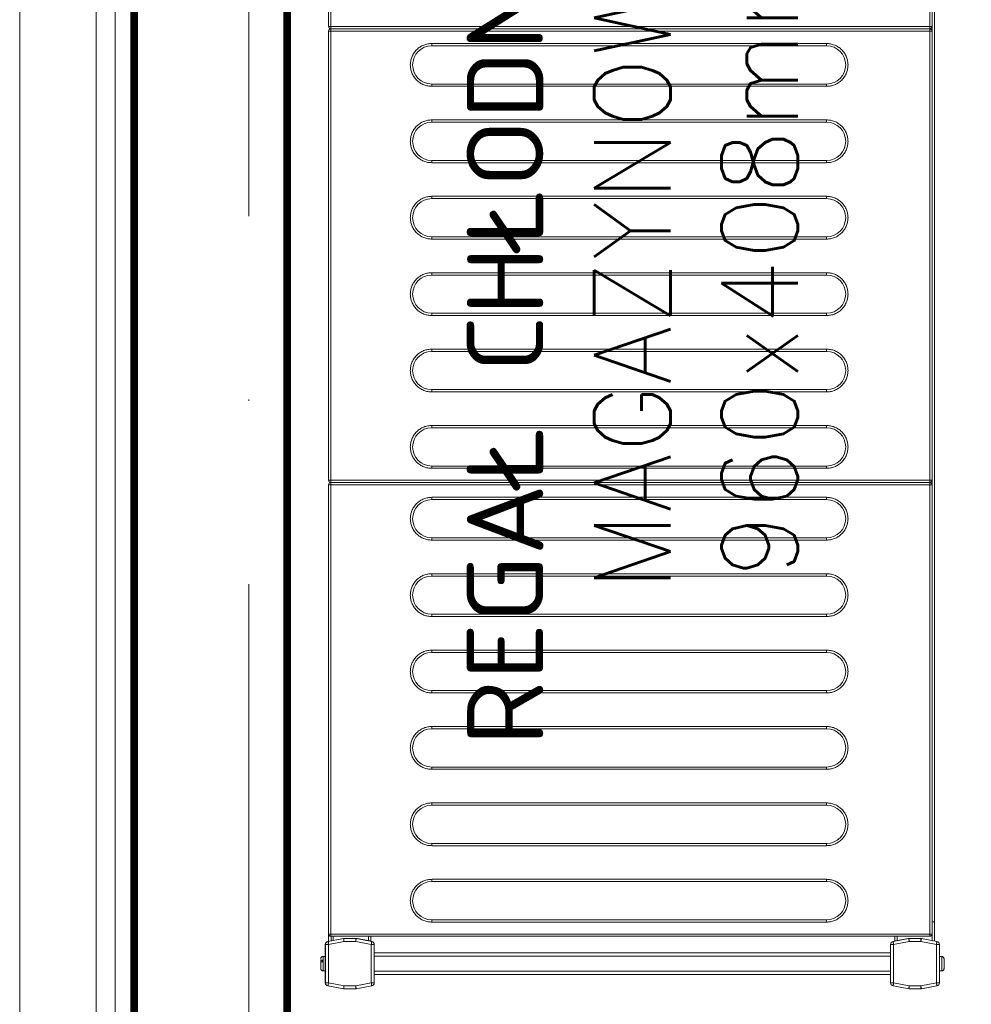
# Model space of a CAD drawing. Header units: millimetres. Extents: x -2074 to 12588, y -3630 to 101167.
# Tile 102 of 256: x 2195 to 2257, y 1507 to 1571. Entities that reach past the tile are written whole.
import ezdxf

# ---------------------------------------------------------------- set-up
doc = ezdxf.new("R2010")
doc.units = ezdxf.units.MM
doc.linetypes.add('ACAD_ISO10W100', pattern=[18, 12, -3, 0, -3])
for name, color, linetype, lineweight in [('SelinAr_BUD_osie', 8, 'ACAD_ISO10W100', 18), ('SelinAr_BUD_wymiary', 7, 'Continuous', 18), ('SelinAr_BUD_ściany', 7, 'Continuous', 25), ('SelinAr_BUD_ściany struktura', 8, 'Continuous', 9), ('SelinAr_WYP_komory', 8, 'Continuous', 18)]:
    doc.layers.add(name, color=color, linetype=linetype, lineweight=lineweight)
doc.styles.add('RomanS', font='romans.shx')
doc.styles.add('style1', font='romans.shx', dxfattribs={"width": 0.6})
doc.dimstyles.new('ISO-25 Ania', dxfattribs={"dimtxt": 10, "dimasz": 5, "dimexe": 5, "dimexo": 0.625, "dimtad": 0, "dimrnd": 0.01, "dimtxsty": 'style1', "dimblk": 'ARCHTICK', "dimcen": 5, "dimdle": 5, "dimadec": 0, "dimazin": 0, "dimtfac": 1, "dimtmove": 0, "dimatfit": 3, "dimldrblk": 'ARCHTICK', "dimfxl": 0, "dimarcsym": 0})

# ---------------------------------------------------------------- blocks, each defined once
blk = doc.blocks.new('*U428')
at = {"const_width": 0.5}
blk.add_lwpolyline([(125, 250), (125, 260), (180, 260), (180, 0), (0, 0), (0, 260), (55, 260), (55, 250), (10, 250), (10, 10), (170, 10), (170, 250)], close=True, dxfattribs=at)
blk = doc.blocks.new('*U617')
at = {"ltscale": 4}
blk.add_line((0, 50), (0, -2060), dxfattribs=at)
blk = doc.blocks.new('*U450')
at = {"lineweight": 15}
for p, q in [((1.726, 0), (1.819, 0)), ((0.182, -0.465), (0, -1.5)), ((0.182, -0.474), (0, -1.509)), ((0.379, -0.509), (0.2, -1.526)), ((2.904, -0.3), (0.379, -0.3)), ((0.379, -0.309), (0.379, -0.509)), ((2.904, -0.309), (0.379, -0.309)), ((2.904, -0.509), (0.379, -0.509)), ((1.167, -0.15), (1.167, -0.3)), ((2.117, -0.15), (1.167, -0.15)), ((1.876, -0.12), (1.765, -0.12)), ((2.117, -0.3), (2.117, -0.15)), ((2.904, -0.509), (2.904, -0.309)), ((3.083, -1.526), (2.904, -0.509)), ((3.283, -1.5), (3.101, -0.465)), ((3.283, -1.509), (3.101, -0.474)), ((3.583, -0.559), (3.583, -0.515)), ((32.983, -0.515), (3.583, -0.515)), ((3.583, -0.665), (3.583, -0.559)), ((32.983, -0.515), (32.983, -0.559)), ((32.983, -0.559), (32.983, -0.665)), ((33.283, -0.559), (33.283, -0.515)), ((62.683, -0.515), (33.283, -0.515)), ((33.283, -0.665), (33.283, -0.559)), ((62.683, -0.515), (62.683, -0.559)), ((62.683, -0.559), (62.683, -0.665)), ((62.983, -0.559), (62.983, -0.515)), ((92.383, -0.515), (62.983, -0.515)), ((62.983, -0.665), (62.983, -0.559)), ((3.433, -0.675), (3.138, -0.675)), ((3.433, -0.825), (3.164, -0.825)), ((3.433, -0.665), (3.433, -39.865)), ((3.583, -0.665), (3.433, -0.665)), ((3.583, -0.665), (3.583, -39.865)), ((32.983, -0.665), (3.583, -0.665)), ((32.983, -39.865), (32.983, -0.665)), ((33.133, -0.665), (32.983, -0.665)), ((33.133, -39.865), (33.133, -0.665)), ((33.283, -0.665), (33.133, -0.665)), ((33.283, -0.665), (33.283, -39.865)), ((62.683, -0.665), (33.283, -0.665)), ((62.683, -39.865), (62.683, -0.665)), ((62.833, -0.665), (62.683, -0.665)), ((62.833, -39.865), (62.833, -0.665)), ((62.983, -0.665), (62.833, -0.665)), ((62.983, -0.665), (62.983, -39.865)), ((92.383, -0.665), (62.983, -0.665)), ((0, -1.5), (0, -2.3)), ((0, -1.509), (0, -2.291)), ((0.2, -1.526), (0.2, -2.291)), ((3.083, -2.291), (3.083, -1.526)), ((3.283, -1.509), (3.283, -1.5)), ((3.283, -2.291), (3.283, -1.509)), ((0, -2.291), (0.2, -2.291)), ((0, -2.3), (0, -2.302)), ((0.003, -2.326), (0.182, -3.343)), ((0.2, -2.291), (0.379, -3.309)), ((2.904, -3.309), (3.083, -2.291)), ((3.083, -2.291), (3.283, -2.291)), ((3.101, -3.343), (3.28, -2.326)), ((3.283, -2.375), (3.151, -3.125)), ((3.283, -2.3), (3.283, -2.291)), ((3.283, -2.3), (3.283, -2.375)), ((3.283, -2.301), (3.283, -2.3)), ((3.433, -3.125), (3.151, -3.125)), ((0.379, -3.309), (2.904, -3.309)), ((0.379, -3.309), (0.379, -3.509)), ((0.379, -3.509), (2.904, -3.509)), ((0.942, -3.509), (0.942, -37.3)), ((1.142, -3.509), (1.142, -37.3)), ((2.142, -3.509), (2.142, -37.3)), ((2.342, -3.509), (2.342, -37.3)), ((2.904, -3.509), (2.904, -3.309)), ((3.433, -3.275), (3.125, -3.275)), ((0.379, -37.3), (0.379, -37.5)), ((2.904, -37.3), (0.379, -37.3)), ((2.904, -37.5), (2.904, -37.3)), ((0.182, -37.465), (0, -38.5)), ((0, -38.5), (0.182, -37.465)), ((0.379, -37.5), (0.2, -38.517)), ((2.904, -37.5), (0.379, -37.5)), ((3.083, -38.517), (2.904, -37.5)), ((3.283, -38.5), (3.101, -37.465)), ((3.433, -37.575), (3.125, -37.575)), ((3.151, -37.725), (3.283, -38.475)), ((3.433, -37.725), (3.151, -37.725)), ((0, -38.5), (0, -39.283)), ((0, -39.3), (0, -38.5)), ((0.2, -38.517), (0.2, -39.283)), ((3.083, -39.283), (3.083, -38.517)), ((3.283, -38.475), (3.283, -38.5)), ((3.283, -39.283), (3.283, -38.5)), ((0, -39.283), (0.2, -39.283)), ((0.182, -40.335), (0, -39.3)), ((0.2, -39.283), (0.379, -40.3)), ((2.904, -40.3), (3.083, -39.283)), ((3.083, -39.283), (3.283, -39.283)), ((3.283, -39.3), (3.28, -39.317)), ((3.283, -39.283), (3.283, -39.3)), ((0.003, -39.317), (0.182, -40.335)), ((3.101, -40.335), (3.28, -39.317)), ((3.433, -39.865), (3.583, -39.865)), ((3.583, -39.865), (32.983, -39.865)), ((3.583, -39.865), (3.583, -40.012)), ((32.983, -39.865), (33.133, -39.865)), ((32.983, -40.012), (32.983, -39.865)), ((33.133, -39.865), (33.283, -39.865)), ((33.283, -39.865), (62.683, -39.865)), ((33.283, -39.865), (33.283, -40.012)), ((62.683, -39.865), (62.833, -39.865)), ((62.683, -40.012), (62.683, -39.865)), ((62.833, -39.865), (62.983, -39.865)), ((62.983, -39.865), (92.383, -39.865)), ((62.983, -39.865), (62.983, -40.012)), ((0.379, -40.3), (0.379, -40.5)), ((0.379, -40.3), (2.904, -40.3)), ((0.379, -40.5), (2.904, -40.5)), ((1.167, -40.5), (1.167, -40.65)), ((2.117, -40.65), (2.117, -40.5)), ((2.904, -40.5), (2.904, -40.3)), ((4.383, -40.175), (3.129, -40.175)), ((4.383, -40.025), (3.155, -40.025)), ((3.583, -40.012), (3.583, -40.015)), ((3.583, -40.015), (32.983, -40.015)), ((4.383, -40.015), (4.383, -40.025)), ((91.583, -40.025), (4.383, -40.025)), ((4.383, -40.025), (4.383, -40.175)), ((91.583, -40.175), (4.383, -40.175)), ((32.983, -40.015), (32.983, -40.012)), ((33.283, -40.012), (33.283, -40.015)), ((33.283, -40.015), (62.683, -40.015)), ((62.683, -40.015), (62.683, -40.012)), ((62.983, -40.012), (62.983, -40.015)), ((62.983, -40.015), (92.383, -40.015)), ((1.167, -40.65), (2.117, -40.65)), ((1.17, -40.68), (1.173, -40.68)), ((2.11, -40.68), (2.114, -40.68))]:
    blk.add_line(p, q, dxfattribs=at)
blk.add_line((0.379, -0.509), (30.666, -0.509))
at = {"color": 253, "lineweight": 15}
for p, q in [((4.363, -33.115), (4.363, -7.265)), ((4.363, -7.265), (4.513, -7.265)), ((4.513, -33.115), (4.513, -7.265)), ((7.013, -7.265), (7.013, -33.115)), ((7.163, -7.265), (7.013, -7.265)), ((7.163, -7.265), (7.163, -33.115)), ((9.363, -33.115), (9.363, -7.265)), ((9.363, -7.265), (9.513, -7.265)), ((9.513, -33.115), (9.513, -7.265)), ((12.013, -7.265), (12.013, -33.115)), ((12.163, -7.265), (12.013, -7.265)), ((12.163, -7.265), (12.163, -33.115)), ((14.363, -33.115), (14.363, -7.265)), ((14.363, -7.265), (14.513, -7.265)), ((14.513, -33.115), (14.513, -7.265)), ((17.013, -7.265), (17.013, -33.115)), ((17.163, -7.265), (17.013, -7.265)), ((17.163, -7.265), (17.163, -33.115)), ((19.363, -33.115), (19.363, -7.265)), ((19.363, -7.265), (19.513, -7.265)), ((19.513, -33.115), (19.513, -7.265)), ((22.013, -7.265), (22.013, -33.115)), ((22.163, -7.265), (22.013, -7.265)), ((22.163, -7.265), (22.163, -33.115)), ((24.363, -33.115), (24.363, -7.265)), ((24.363, -7.265), (24.513, -7.265)), ((24.513, -33.115), (24.513, -7.265)), ((27.013, -7.265), (27.013, -33.115)), ((27.163, -7.265), (27.013, -7.265)), ((27.163, -7.265), (27.163, -33.115)), ((29.363, -33.115), (29.363, -7.265)), ((29.363, -7.265), (29.513, -7.265)), ((29.513, -33.115), (29.513, -7.265)), ((32.013, -7.265), (32.013, -33.115)), ((32.163, -7.265), (32.013, -7.265)), ((32.163, -7.265), (32.163, -33.115)), ((34.063, -33.115), (34.063, -7.265)), ((34.063, -7.265), (34.213, -7.265)), ((34.213, -33.115), (34.213, -7.265)), ((36.713, -7.265), (36.713, -33.115)), ((36.863, -7.265), (36.713, -7.265)), ((36.863, -7.265), (36.863, -33.115)), ((39.063, -33.115), (39.063, -7.265)), ((39.063, -7.265), (39.213, -7.265)), ((39.213, -33.115), (39.213, -7.265)), ((41.713, -7.265), (41.713, -33.115)), ((41.863, -7.265), (41.713, -7.265)), ((41.863, -7.265), (41.863, -33.115)), ((44.063, -33.115), (44.063, -7.265)), ((44.063, -7.265), (44.213, -7.265)), ((44.213, -33.115), (44.213, -7.265)), ((46.713, -7.265), (46.713, -33.115)), ((46.863, -7.265), (46.713, -7.265)), ((46.863, -7.265), (46.863, -33.115)), ((49.063, -33.115), (49.063, -7.265)), ((49.063, -7.265), (49.213, -7.265)), ((49.213, -33.115), (49.213, -7.265)), ((51.713, -7.265), (51.713, -33.115)), ((51.863, -7.265), (51.713, -7.265)), ((51.863, -7.265), (51.863, -33.115)), ((54.063, -33.115), (54.063, -7.265)), ((54.063, -7.265), (54.213, -7.265)), ((54.213, -33.115), (54.213, -7.265)), ((56.713, -7.265), (56.713, -33.115)), ((56.863, -7.265), (56.713, -7.265)), ((56.863, -7.265), (56.863, -33.115)), ((59.063, -33.115), (59.063, -7.265)), ((59.063, -7.265), (59.213, -7.265)), ((59.213, -33.115), (59.213, -7.265)), ((61.713, -7.265), (61.713, -33.115)), ((61.863, -7.265), (61.713, -7.265)), ((61.863, -7.265), (61.863, -33.115)), ((4.513, -33.115), (4.363, -33.115)), ((7.163, -33.115), (7.013, -33.115)), ((9.513, -33.115), (9.363, -33.115)), ((12.163, -33.115), (12.013, -33.115)), ((14.513, -33.115), (14.363, -33.115)), ((17.163, -33.115), (17.013, -33.115)), ((19.513, -33.115), (19.363, -33.115)), ((22.163, -33.115), (22.013, -33.115)), ((24.513, -33.115), (24.363, -33.115)), ((27.163, -33.115), (27.013, -33.115)), ((29.513, -33.115), (29.363, -33.115)), ((32.163, -33.115), (32.013, -33.115)), ((34.213, -33.115), (34.063, -33.115)), ((36.863, -33.115), (36.713, -33.115)), ((39.213, -33.115), (39.063, -33.115)), ((41.863, -33.115), (41.713, -33.115)), ((44.213, -33.115), (44.063, -33.115)), ((46.863, -33.115), (46.713, -33.115)), ((49.213, -33.115), (49.063, -33.115)), ((51.863, -33.115), (51.713, -33.115)), ((54.213, -33.115), (54.063, -33.115)), ((56.863, -33.115), (56.713, -33.115)), ((59.213, -33.115), (59.063, -33.115)), ((61.863, -33.115), (61.713, -33.115))]:
    blk.add_line(p, q, dxfattribs=at)
at = {"lineweight": 15, "flags": 128}
for points in [[(0.379, -0.509), (0.341, -0.502), (0.304, -0.495), (0.27, -0.489), (0.24, -0.484), (0.216, -0.48), (0.197, -0.477), (0.186, -0.475), (0.182, -0.474)], [(3.101, -0.474), (3.097, -0.475), (3.086, -0.477), (3.068, -0.48), (3.043, -0.484), (3.013, -0.489), (2.979, -0.495), (2.942, -0.502), (2.904, -0.509)], [(0, -1.509), (0.003, -1.509), (0.012, -1.51), (0.027, -1.511), (0.047, -1.513), (0.071, -1.515), (0.1, -1.517), (0.132, -1.52), (0.165, -1.523), (0.2, -1.526)], [(3.083, -1.526), (3.122, -1.523), (3.16, -1.52), (3.194, -1.517), (3.225, -1.514), (3.249, -1.512), (3.268, -1.51), (3.279, -1.509), (3.283, -1.509)], [(0.2, -2.291), (0.162, -2.298), (0.125, -2.305), (0.091, -2.311), (0.061, -2.316), (0.036, -2.32), (0.018, -2.323), (0.007, -2.325), (0.003, -2.326)], [(3.28, -2.326), (3.276, -2.325), (3.265, -2.323), (3.247, -2.32), (3.222, -2.316), (3.193, -2.311), (3.159, -2.305), (3.122, -2.298), (3.083, -2.291)], [(3.151, -3.125), (3.146, -3.154), (3.141, -3.182), (3.136, -3.208), (3.132, -3.231), (3.129, -3.25), (3.127, -3.264), (3.125, -3.272), (3.125, -3.275)], [(0.182, -3.343), (0.186, -3.343), (0.197, -3.341), (0.216, -3.338), (0.24, -3.333), (0.27, -3.328), (0.304, -3.322), (0.341, -3.316), (0.379, -3.309)], [(2.904, -3.309), (2.942, -3.316), (2.979, -3.322), (3.013, -3.328), (3.043, -3.333), (3.068, -3.338), (3.086, -3.341), (3.097, -3.343), (3.101, -3.343)], [(0.379, -37.5), (0.341, -37.493), (0.304, -37.487), (0.27, -37.481), (0.24, -37.475), (0.216, -37.471), (0.197, -37.468), (0.186, -37.466), (0.182, -37.465)], [(3.101, -37.465), (3.097, -37.466), (3.086, -37.468), (3.068, -37.471), (3.043, -37.475), (3.013, -37.481), (2.979, -37.487), (2.942, -37.493), (2.904, -37.5)], [(3.125, -37.575), (3.125, -37.578), (3.127, -37.586), (3.129, -37.6), (3.132, -37.619), (3.136, -37.642), (3.141, -37.668), (3.146, -37.696), (3.151, -37.725)], [(0, -38.5), (0.004, -38.5), (0.015, -38.501), (0.034, -38.503), (0.059, -38.505), (0.089, -38.508), (0.123, -38.511), (0.161, -38.514), (0.2, -38.517)], [(3.083, -38.517), (3.118, -38.514), (3.152, -38.512), (3.183, -38.509), (3.212, -38.506), (3.236, -38.504), (3.256, -38.502), (3.271, -38.501), (3.28, -38.5), (3.283, -38.5)], [(0.2, -39.283), (0.162, -39.289), (0.125, -39.296), (0.091, -39.302), (0.061, -39.307), (0.036, -39.311), (0.018, -39.315), (0.007, -39.317), (0.003, -39.317)], [(3.28, -39.317), (3.276, -39.317), (3.265, -39.315), (3.247, -39.311), (3.222, -39.307), (3.193, -39.302), (3.159, -39.296), (3.122, -39.289), (3.083, -39.283)], [(0.182, -40.335), (0.186, -40.334), (0.197, -40.332), (0.216, -40.329), (0.24, -40.325), (0.27, -40.319), (0.304, -40.313), (0.341, -40.307), (0.379, -40.3)], [(2.904, -40.3), (2.942, -40.307), (2.979, -40.313), (3.013, -40.319), (3.043, -40.325), (3.068, -40.329), (3.086, -40.332), (3.097, -40.334), (3.101, -40.335)]]:
    blk.add_lwpolyline(points, dxfattribs=at)
at = {"lineweight": 15}
for centre, radius, start, end in [((0.379, -0.5), 0.2, 90, 170), ((0.379, -0.509), 0.2, 90, 170), ((1.317, -0.15), 0.15, 90, 180), ((1.967, -0.15), 0.15, 0, 90), ((2.904, -0.5), 0.2, 10, 90), ((2.904, -0.509), 0.2, 10, 90), ((3.583, -0.665), 0.15, 90, 180), ((32.983, -0.665), 0.15, 0, 90), ((33.283, -0.665), 0.15, 90, 180), ((62.683, -0.665), 0.15, 0, 90), ((62.983, -0.665), 0.15, 90, 180), ((0.2, -2.291), 0.2, 180, 190), ((3.083, -2.291), 0.2, 350, 0), ((0.379, -3.309), 0.2, 190, 270), ((2.904, -3.309), 0.2, 270, 350), ((0.379, -37.5), 0.2, 90, 170), ((0.379, -37.5), 0.2, 90, 170), ((2.904, -37.5), 0.2, 10, 90), ((0.2, -39.283), 0.2, 180, 190), ((3.083, -39.283), 0.2, 350, 0), ((0.379, -40.3), 0.2, 190, 270), ((0.379, -40.3), 0.2, 190, 270), ((2.904, -40.3), 0.2, 270, 350), ((1.317, -40.65), 0.15, 180, 191.53696), ((1.967, -40.65), 0.15, 348.46304, 0)]:
    blk.add_arc(centre, radius, start, end, dxfattribs=at)
at = {"color": 253, "lineweight": 15}
for centre, start, end in [((5.763, -7.265), 0, 180), ((10.763, -7.265), 0, 180), ((15.763, -7.265), 0, 180), ((20.763, -7.265), 0, 180), ((25.763, -7.265), 0, 180), ((30.763, -7.265), 0, 180), ((35.463, -7.265), 0, 180), ((40.463, -7.265), 0, 180), ((45.463, -7.265), 0, 180), ((50.463, -7.265), 0, 180), ((55.463, -7.265), 0, 180), ((60.463, -7.265), 0, 180), ((5.763, -33.115), 180, 0), ((10.763, -33.115), 180, 0), ((15.763, -33.115), 180, 0), ((20.763, -33.115), 180, 0), ((25.763, -33.115), 180, 0), ((30.763, -33.115), 180, 0), ((35.463, -33.115), 180, 0), ((40.463, -33.115), 180, 0), ((45.463, -33.115), 180, 0), ((50.463, -33.115), 180, 0), ((55.463, -33.115), 180, 0), ((60.463, -33.115), 180, 0)]:
    blk.add_arc(centre, 1.25, start, end, dxfattribs=at)
at = {"lineweight": 15}
for points, knots in [([(1.708, 0), (1.672, 0), (1.597, 0), (1.486, 0), (1.395, 0), (1.338, 0), (1.312, 0), (1.318, 0), (1.319, 0)], [0, 0, 0, 0, 0.188945, 0.389816, 0.590684, 0.779625, 0.968579, 1, 1, 1, 1]), ([(1.765, -0.12), (1.763, -0.104), (1.759, -0.072), (1.746, -0.033), (1.729, -0.006), (1.715, -0.002), (1.708, 0)], [0, 0, 0, 0, 0.243636, 0.487267, 0.73198, 1, 1, 1, 1]), ([(1.921, 0), (1.915, 0), (1.893, 0), (1.849, 0), (1.819, 0)], [0, 0, 0, 0, 0.31192, 1, 1, 1, 1]), ([(1.819, 0), (1.826, -0.002), (1.839, -0.005), (1.856, -0.031), (1.87, -0.07), (1.874, -0.103), (1.876, -0.12)], [0, 0, 0, 0, 0.250222, 0.500532, 0.748158, 1, 1, 1, 1]), ([(3.433, -39.863), (3.435, -39.882), (3.439, -39.92), (3.467, -39.96), (3.497, -39.985), (3.523, -40), (3.553, -40.009), (3.573, -40.011), (3.583, -40.012)], [0, 0, 0, 0, 0.238266, 0.485424, 0.612038, 0.739974, 0.869231, 1, 1, 1, 1]), ([(32.983, -40.012), (32.993, -40.011), (33.014, -40.009), (33.043, -40), (33.07, -39.985), (33.1, -39.96), (33.128, -39.92), (33.131, -39.882), (33.133, -39.863)], [0, 0, 0, 0, 0.130769, 0.260023, 0.387959, 0.514574, 0.761734, 1, 1, 1, 1]), ([(33.133, -39.863), (33.135, -39.882), (33.139, -39.92), (33.167, -39.96), (33.197, -39.985), (33.223, -40), (33.253, -40.009), (33.273, -40.011), (33.283, -40.012)], [0, 0, 0, 0, 0.238266, 0.485426, 0.612036, 0.739977, 0.869231, 1, 1, 1, 1]), ([(62.683, -40.012), (62.693, -40.011), (62.714, -40.009), (62.743, -40), (62.77, -39.985), (62.8, -39.96), (62.828, -39.92), (62.831, -39.882), (62.833, -39.863)], [0, 0, 0, 0, 0.130758, 0.260025, 0.387956, 0.514571, 0.761733, 1, 1, 1, 1]), ([(62.833, -39.863), (62.835, -39.882), (62.839, -39.92), (62.867, -39.96), (62.897, -39.985), (62.923, -40), (62.953, -40.009), (62.973, -40.011), (62.983, -40.012)], [0, 0, 0, 0, 0.238267, 0.485429, 0.612044, 0.739975, 0.869242, 1, 1, 1, 1]), ([(1.173, -40.68), (1.178, -40.696), (1.188, -40.728), (1.223, -40.767), (1.268, -40.794), (1.304, -40.798), (1.322, -40.8)], [0, 0, 0, 0, 0.243643, 0.487245, 0.731956, 1, 1, 1, 1]), ([(1.322, -40.8), (1.332, -40.8), (1.353, -40.8), (1.43, -40.8), (1.53, -40.8), (1.642, -40.8), (1.753, -40.8), (1.853, -40.8), (1.93, -40.8), (1.951, -40.8), (1.961, -40.8)], [0, 0, 0, 0, 0.121175, 0.250001, 0.378823, 0.5, 0.621177, 0.749999, 0.878825, 1, 1, 1, 1]), ([(1.961, -40.8), (1.978, -40.798), (2.013, -40.795), (2.058, -40.769), (2.094, -40.73), (2.105, -40.697), (2.11, -40.68)], [0, 0, 0, 0, 0.250219, 0.500551, 0.74815, 1, 1, 1, 1])]:
    blk.add_open_spline(points, degree=3, knots=knots, dxfattribs=at)
at = {"color": 253, "lineweight": 15}
for points, knots in [([(4.363, -7.265), (4.368, -7.18), (4.377, -7.004), (4.455, -6.743), (4.584, -6.492), (4.766, -6.268), (4.99, -6.086), (5.241, -5.956), (5.502, -5.881), (5.763, -5.857), (6.024, -5.881), (6.285, -5.956), (6.536, -6.086), (6.76, -6.268), (6.942, -6.492), (7.071, -6.743), (7.149, -7.004), (7.159, -7.18), (7.163, -7.265)], [0, 0, 0, 0, 0.058258, 0.120006, 0.18432, 0.25, 0.31568, 0.379994, 0.441742, 0.5, 0.558258, 0.620006, 0.68432, 0.75, 0.81568, 0.879994, 0.941742, 1, 1, 1, 1]), ([(9.363, -7.265), (9.368, -7.18), (9.377, -7.004), (9.455, -6.743), (9.584, -6.492), (9.766, -6.268), (9.99, -6.086), (10.241, -5.956), (10.502, -5.881), (10.763, -5.857), (11.024, -5.881), (11.285, -5.956), (11.536, -6.086), (11.76, -6.268), (11.942, -6.492), (12.071, -6.743), (12.149, -7.004), (12.159, -7.18), (12.163, -7.265)], [0, 0, 0, 0, 0.058258, 0.120006, 0.18432, 0.25, 0.31568, 0.379994, 0.441742, 0.5, 0.558258, 0.620006, 0.68432, 0.75, 0.81568, 0.879994, 0.941742, 1, 1, 1, 1]), ([(14.363, -7.265), (14.368, -7.18), (14.377, -7.004), (14.455, -6.743), (14.584, -6.492), (14.766, -6.268), (14.99, -6.086), (15.241, -5.956), (15.502, -5.881), (15.763, -5.857), (16.024, -5.881), (16.285, -5.956), (16.536, -6.086), (16.76, -6.268), (16.942, -6.492), (17.071, -6.743), (17.149, -7.004), (17.159, -7.18), (17.163, -7.265)], [0, 0, 0, 0, 0.058258, 0.120006, 0.18432, 0.25, 0.31568, 0.379994, 0.441742, 0.5, 0.558258, 0.620006, 0.68432, 0.75, 0.81568, 0.879994, 0.941742, 1, 1, 1, 1]), ([(19.363, -7.265), (19.368, -7.18), (19.377, -7.004), (19.455, -6.743), (19.584, -6.492), (19.766, -6.268), (19.99, -6.086), (20.241, -5.956), (20.502, -5.881), (20.763, -5.857), (21.024, -5.881), (21.285, -5.956), (21.536, -6.086), (21.76, -6.268), (21.942, -6.492), (22.071, -6.743), (22.149, -7.004), (22.159, -7.18), (22.163, -7.265)], [0, 0, 0, 0, 0.058258, 0.120006, 0.18432, 0.25, 0.31568, 0.379994, 0.441742, 0.5, 0.558258, 0.620006, 0.68432, 0.75, 0.81568, 0.879994, 0.941742, 1, 1, 1, 1]), ([(24.363, -7.265), (24.368, -7.18), (24.377, -7.004), (24.455, -6.743), (24.584, -6.492), (24.766, -6.268), (24.99, -6.086), (25.241, -5.956), (25.502, -5.881), (25.763, -5.857), (26.024, -5.881), (26.285, -5.956), (26.536, -6.086), (26.76, -6.268), (26.942, -6.492), (27.071, -6.743), (27.149, -7.004), (27.159, -7.18), (27.163, -7.265)], [0, 0, 0, 0, 0.058258, 0.120006, 0.18432, 0.25, 0.31568, 0.379994, 0.441742, 0.5, 0.558258, 0.620006, 0.68432, 0.75, 0.81568, 0.879994, 0.941742, 1, 1, 1, 1]), ([(29.363, -7.265), (29.368, -7.18), (29.377, -7.004), (29.455, -6.743), (29.584, -6.492), (29.766, -6.268), (29.99, -6.086), (30.241, -5.956), (30.502, -5.881), (30.763, -5.857), (31.024, -5.881), (31.285, -5.956), (31.536, -6.086), (31.76, -6.268), (31.942, -6.492), (32.071, -6.743), (32.149, -7.004), (32.159, -7.18), (32.163, -7.265)], [0, 0, 0, 0, 0.058258, 0.120006, 0.18432, 0.25, 0.31568, 0.379994, 0.441742, 0.5, 0.558258, 0.620006, 0.68432, 0.75, 0.81568, 0.879994, 0.941742, 1, 1, 1, 1]), ([(34.063, -7.265), (34.068, -7.18), (34.077, -7.004), (34.155, -6.743), (34.284, -6.492), (34.466, -6.268), (34.69, -6.086), (34.941, -5.956), (35.202, -5.881), (35.463, -5.857), (35.724, -5.881), (35.985, -5.956), (36.236, -6.086), (36.46, -6.268), (36.642, -6.492), (36.771, -6.743), (36.849, -7.004), (36.859, -7.18), (36.863, -7.265)], [0, 0, 0, 0, 0.058258, 0.120006, 0.18432, 0.25, 0.31568, 0.379994, 0.441742, 0.5, 0.558258, 0.620006, 0.68432, 0.75, 0.81568, 0.879994, 0.941742, 1, 1, 1, 1]), ([(39.063, -7.265), (39.068, -7.18), (39.077, -7.004), (39.155, -6.743), (39.284, -6.492), (39.466, -6.268), (39.69, -6.086), (39.941, -5.956), (40.202, -5.881), (40.463, -5.857), (40.724, -5.881), (40.985, -5.956), (41.236, -6.086), (41.46, -6.268), (41.642, -6.492), (41.771, -6.743), (41.849, -7.004), (41.859, -7.18), (41.863, -7.265)], [0, 0, 0, 0, 0.058258, 0.120006, 0.18432, 0.25, 0.31568, 0.379994, 0.441742, 0.5, 0.558258, 0.620005, 0.68432, 0.75, 0.81568, 0.879994, 0.941742, 1, 1, 1, 1]), ([(44.063, -7.265), (44.068, -7.18), (44.077, -7.004), (44.155, -6.743), (44.284, -6.492), (44.466, -6.268), (44.69, -6.086), (44.941, -5.956), (45.202, -5.881), (45.463, -5.857), (45.724, -5.881), (45.985, -5.956), (46.236, -6.086), (46.46, -6.268), (46.642, -6.492), (46.771, -6.743), (46.849, -7.004), (46.859, -7.18), (46.863, -7.265)], [0, 0, 0, 0, 0.058258, 0.120006, 0.18432, 0.25, 0.31568, 0.379994, 0.441742, 0.5, 0.558258, 0.620006, 0.68432, 0.75, 0.81568, 0.879994, 0.941742, 1, 1, 1, 1]), ([(49.063, -7.265), (49.068, -7.18), (49.077, -7.004), (49.155, -6.743), (49.284, -6.492), (49.466, -6.268), (49.69, -6.086), (49.941, -5.956), (50.202, -5.881), (50.463, -5.857), (50.724, -5.881), (50.985, -5.956), (51.236, -6.086), (51.46, -6.268), (51.642, -6.492), (51.771, -6.743), (51.849, -7.004), (51.859, -7.18), (51.863, -7.265)], [0, 0, 0, 0, 0.058258, 0.120006, 0.18432, 0.25, 0.31568, 0.379995, 0.441742, 0.5, 0.558258, 0.620005, 0.68432, 0.75, 0.81568, 0.879994, 0.941742, 1, 1, 1, 1]), ([(54.063, -7.265), (54.068, -7.18), (54.077, -7.004), (54.155, -6.743), (54.284, -6.492), (54.466, -6.268), (54.69, -6.086), (54.941, -5.956), (55.202, -5.881), (55.463, -5.857), (55.724, -5.881), (55.985, -5.956), (56.236, -6.086), (56.46, -6.268), (56.642, -6.492), (56.771, -6.743), (56.849, -7.004), (56.859, -7.18), (56.863, -7.265)], [0, 0, 0, 0, 0.058258, 0.120006, 0.18432, 0.25, 0.31568, 0.379994, 0.441742, 0.5, 0.558258, 0.620006, 0.68432, 0.75, 0.81568, 0.879994, 0.941742, 1, 1, 1, 1]), ([(59.063, -7.265), (59.068, -7.18), (59.077, -7.004), (59.155, -6.743), (59.284, -6.492), (59.466, -6.268), (59.69, -6.086), (59.941, -5.956), (60.202, -5.881), (60.463, -5.857), (60.724, -5.881), (60.985, -5.956), (61.236, -6.086), (61.46, -6.268), (61.642, -6.492), (61.771, -6.743), (61.849, -7.004), (61.859, -7.18), (61.863, -7.265)], [0, 0, 0, 0, 0.058258, 0.120006, 0.18432, 0.25, 0.31568, 0.379995, 0.441742, 0.5, 0.558258, 0.620006, 0.68432, 0.75, 0.81568, 0.879994, 0.941742, 1, 1, 1, 1]), ([(7.163, -33.115), (7.159, -33.2), (7.149, -33.376), (7.071, -33.637), (6.942, -33.888), (6.76, -34.112), (6.536, -34.294), (6.285, -34.424), (6.024, -34.499), (5.763, -34.523), (5.502, -34.499), (5.241, -34.424), (4.99, -34.294), (4.766, -34.112), (4.584, -33.888), (4.455, -33.637), (4.377, -33.376), (4.368, -33.2), (4.363, -33.115)], [0, 0, 0, 0, 0.058258, 0.120006, 0.18432, 0.25, 0.31568, 0.379994, 0.441742, 0.5, 0.558258, 0.620006, 0.68432, 0.75, 0.81568, 0.879994, 0.941742, 1, 1, 1, 1]), ([(12.163, -33.115), (12.159, -33.2), (12.149, -33.376), (12.071, -33.637), (11.942, -33.888), (11.76, -34.112), (11.536, -34.294), (11.285, -34.424), (11.024, -34.499), (10.763, -34.523), (10.502, -34.499), (10.241, -34.424), (9.99, -34.294), (9.766, -34.112), (9.584, -33.888), (9.455, -33.637), (9.377, -33.376), (9.368, -33.2), (9.363, -33.115)], [0, 0, 0, 0, 0.058258, 0.120006, 0.18432, 0.25, 0.31568, 0.379994, 0.441742, 0.5, 0.558258, 0.620006, 0.68432, 0.75, 0.81568, 0.879994, 0.941742, 1, 1, 1, 1]), ([(17.163, -33.115), (17.159, -33.2), (17.149, -33.376), (17.071, -33.637), (16.942, -33.888), (16.76, -34.112), (16.536, -34.294), (16.285, -34.424), (16.024, -34.499), (15.763, -34.523), (15.502, -34.499), (15.241, -34.424), (14.99, -34.294), (14.766, -34.112), (14.584, -33.888), (14.455, -33.637), (14.377, -33.376), (14.368, -33.2), (14.363, -33.115)], [0, 0, 0, 0, 0.058258, 0.120006, 0.18432, 0.25, 0.31568, 0.379994, 0.441742, 0.5, 0.558258, 0.620006, 0.68432, 0.75, 0.81568, 0.879994, 0.941742, 1, 1, 1, 1]), ([(22.163, -33.115), (22.159, -33.2), (22.149, -33.376), (22.071, -33.637), (21.942, -33.888), (21.76, -34.112), (21.536, -34.294), (21.285, -34.424), (21.024, -34.499), (20.763, -34.523), (20.502, -34.499), (20.241, -34.424), (19.99, -34.294), (19.766, -34.112), (19.584, -33.888), (19.455, -33.637), (19.377, -33.376), (19.368, -33.2), (19.363, -33.115)], [0, 0, 0, 0, 0.058258, 0.120006, 0.18432, 0.25, 0.31568, 0.379994, 0.441742, 0.5, 0.558258, 0.620006, 0.684321, 0.75, 0.81568, 0.879994, 0.941742, 1, 1, 1, 1]), ([(27.163, -33.115), (27.159, -33.2), (27.149, -33.376), (27.071, -33.637), (26.942, -33.888), (26.76, -34.112), (26.536, -34.294), (26.285, -34.424), (26.024, -34.499), (25.763, -34.523), (25.502, -34.499), (25.241, -34.424), (24.99, -34.294), (24.766, -34.112), (24.584, -33.888), (24.455, -33.637), (24.377, -33.376), (24.368, -33.2), (24.363, -33.115)], [0, 0, 0, 0, 0.058258, 0.1200056, 0.1843204, 0.2500002, 0.3156797, 0.3799945, 0.4417421, 0.4999999, 0.558258, 0.6200056, 0.6843204, 0.7499999, 0.8156797, 0.8799945, 0.941742, 1, 1, 1, 1]), ([(32.163, -33.115), (32.159, -33.2), (32.149, -33.376), (32.071, -33.637), (31.942, -33.888), (31.76, -34.112), (31.536, -34.294), (31.285, -34.424), (31.024, -34.499), (30.763, -34.523), (30.502, -34.499), (30.241, -34.424), (29.99, -34.294), (29.766, -34.112), (29.584, -33.888), (29.455, -33.637), (29.377, -33.376), (29.368, -33.2), (29.363, -33.115)], [0, 0, 0, 0, 0.058258, 0.1200056, 0.1843204, 0.2499999, 0.3156794, 0.3799942, 0.4417421, 0.4999999, 0.5582581, 0.6200057, 0.6843205, 0.7499999, 0.8156797, 0.8799945, 0.941742, 1, 1, 1, 1]), ([(36.863, -33.115), (36.859, -33.2), (36.849, -33.376), (36.771, -33.637), (36.642, -33.888), (36.46, -34.112), (36.236, -34.294), (35.985, -34.424), (35.724, -34.499), (35.463, -34.523), (35.202, -34.499), (34.941, -34.424), (34.69, -34.294), (34.466, -34.112), (34.284, -33.888), (34.155, -33.637), (34.077, -33.376), (34.068, -33.2), (34.063, -33.115)], [0, 0, 0, 0, 0.058258, 0.120006, 0.18432, 0.25, 0.31568, 0.379994, 0.441742, 0.5, 0.558258, 0.620006, 0.68432, 0.75, 0.81568, 0.879994, 0.941742, 1, 1, 1, 1]), ([(41.863, -33.115), (41.859, -33.2), (41.849, -33.376), (41.771, -33.637), (41.642, -33.888), (41.46, -34.112), (41.236, -34.294), (40.985, -34.424), (40.724, -34.499), (40.463, -34.523), (40.202, -34.499), (39.941, -34.424), (39.69, -34.294), (39.466, -34.112), (39.284, -33.888), (39.155, -33.637), (39.077, -33.376), (39.068, -33.2), (39.063, -33.115)], [0, 0, 0, 0, 0.058258, 0.120005, 0.18432, 0.25, 0.315679, 0.379995, 0.441742, 0.5, 0.558258, 0.620006, 0.68432, 0.75, 0.81568, 0.879994, 0.941742, 1, 1, 1, 1]), ([(46.863, -33.115), (46.859, -33.2), (46.849, -33.376), (46.771, -33.637), (46.642, -33.888), (46.46, -34.112), (46.236, -34.294), (45.985, -34.424), (45.724, -34.499), (45.463, -34.523), (45.202, -34.499), (44.941, -34.424), (44.69, -34.294), (44.466, -34.112), (44.284, -33.888), (44.155, -33.637), (44.077, -33.376), (44.068, -33.2), (44.063, -33.115)], [0, 0, 0, 0, 0.058258, 0.120006, 0.18432, 0.25, 0.31568, 0.379994, 0.441742, 0.5, 0.558258, 0.620006, 0.68432, 0.75, 0.81568, 0.879994, 0.941742, 1, 1, 1, 1]), ([(51.863, -33.115), (51.859, -33.2), (51.849, -33.376), (51.771, -33.637), (51.642, -33.888), (51.46, -34.112), (51.236, -34.294), (50.985, -34.424), (50.724, -34.499), (50.463, -34.523), (50.202, -34.499), (49.941, -34.424), (49.69, -34.294), (49.466, -34.112), (49.284, -33.888), (49.155, -33.637), (49.077, -33.376), (49.068, -33.2), (49.063, -33.115)], [0, 0, 0, 0, 0.058258, 0.120006, 0.18432, 0.25, 0.315679, 0.379995, 0.441742, 0.5, 0.558258, 0.620005, 0.684321, 0.75, 0.81568, 0.879994, 0.941742, 1, 1, 1, 1]), ([(56.863, -33.115), (56.859, -33.2), (56.849, -33.376), (56.771, -33.637), (56.642, -33.888), (56.46, -34.112), (56.236, -34.294), (55.985, -34.424), (55.724, -34.499), (55.463, -34.523), (55.202, -34.499), (54.941, -34.424), (54.69, -34.294), (54.466, -34.112), (54.284, -33.888), (54.155, -33.637), (54.077, -33.376), (54.068, -33.2), (54.063, -33.115)], [0, 0, 0, 0, 0.058258, 0.120006, 0.18432, 0.25, 0.31568, 0.379994, 0.441742, 0.5, 0.558258, 0.620006, 0.68432, 0.75, 0.81568, 0.879994, 0.941742, 1, 1, 1, 1]), ([(61.863, -33.115), (61.859, -33.2), (61.849, -33.376), (61.771, -33.637), (61.642, -33.888), (61.46, -34.112), (61.236, -34.294), (60.985, -34.424), (60.724, -34.499), (60.463, -34.523), (60.202, -34.499), (59.941, -34.424), (59.69, -34.294), (59.466, -34.112), (59.284, -33.888), (59.155, -33.637), (59.077, -33.376), (59.068, -33.2), (59.063, -33.115)], [0, 0, 0, 0, 0.058258, 0.120005, 0.18432, 0.25, 0.31568, 0.379994, 0.441742, 0.5, 0.558258, 0.620005, 0.684321, 0.75, 0.81568, 0.879995, 0.941742, 1, 1, 1, 1])]:
    blk.add_open_spline(points, degree=3, knots=knots, dxfattribs=at)
at = {"insert": (48, -20.4), "char_height": 5, "width": 96, "attachment_point": 5, "style": 'RomanS'}
blk.add_mtext('REGAŁ CHŁODNICZY MAGAZYNOWY\\P960x408mm', dxfattribs=at)
blk = doc.blocks.new('_ArchTick')
at = {"color": 0, "linetype": 'ByBlock', "const_width": 0.15}
blk.add_lwpolyline([(-0.5, -0.5), (0.5, 0.5)], dxfattribs=at)
blk = doc.blocks.new('*D692')
at = {"layer": 'Defpoints', "color": 0}
for p in [(2209.657, 2319.741), (2209.657, 2109.741), (1969.657, 742.482)]:
    blk.add_point(p, dxfattribs=at)
at = {"layer": 'SelinAr_BUD_wymiary', "color": 0, "lineweight": -2}
for p, q in [((1969.657, 2309.741), (1969.657, 2324.741)), ((2209.657, 2309.741), (2209.657, 2324.741)), ((1964.657, 2319.741), (2081.317, 2319.741)), ((2214.657, 2319.741), (2097.996, 2319.741))]:
    blk.add_line(p, q, dxfattribs=at)
at = {"layer": 'SelinAr_BUD_wymiary', "color": 0, "lineweight": -2, "xscale": 5, "yscale": 5, "zscale": 5, "rotation": 180}
blk.add_blockref('_ArchTick', (1969.657, 2319.741), dxfattribs=at)
at = {"layer": 'SelinAr_BUD_wymiary', "color": 0, "lineweight": -2, "xscale": 5, "yscale": 5, "zscale": 5}
blk.add_blockref('_ArchTick', (2209.657, 2319.741), dxfattribs=at)
at = {"layer": 'SelinAr_BUD_wymiary', "color": 0, "insert": (2089.657, 2319.741), "char_height": 10, "attachment_point": 5, "style": 'style1'}
blk.add_mtext('240', dxfattribs=at)
blk = doc.blocks.new('*D755')
at = {"layer": 'Defpoints', "color": 0}
for p in [(2202.157, 1617.241), (2372.157, 1557.241), (2202.157, 1432.241)]:
    blk.add_point(p, dxfattribs=at)
at = {"layer": 'SelinAr_BUD_wymiary', "color": 0, "lineweight": -2}
for p, q in [((2202.157, 1442.241), (2202.157, 1427.241)), ((2372.157, 1442.241), (2372.157, 1427.241)), ((2197.157, 1432.241), (2279.246, 1432.241)), ((2377.157, 1432.241), (2295.067, 1432.241))]:
    blk.add_line(p, q, dxfattribs=at)
at = {"layer": 'SelinAr_BUD_wymiary', "color": 0, "lineweight": -2, "xscale": 5, "yscale": 5, "zscale": 5, "rotation": 180}
blk.add_blockref('_ArchTick', (2202.157, 1432.241), dxfattribs=at)
at = {"layer": 'SelinAr_BUD_wymiary', "color": 0, "lineweight": -2, "xscale": 5, "yscale": 5, "zscale": 5}
blk.add_blockref('_ArchTick', (2372.157, 1432.241), dxfattribs=at)
at = {"layer": 'SelinAr_BUD_wymiary', "color": 0, "insert": (2287.157, 1432.241), "char_height": 10, "attachment_point": 5, "style": 'style1'}
blk.add_mtext('170', dxfattribs=at)
blk = doc.blocks.new('*D756')
at = {"layer": 'Defpoints', "color": 0}
for p in [(2192.157, 1617.241), (2202.157, 1617.241), (2192.157, 1432.241)]:
    blk.add_point(p, dxfattribs=at)
at = {"layer": 'SelinAr_BUD_wymiary', "color": 0, "lineweight": -2}
for p, q in [((2192.157, 1442.241), (2192.157, 1427.241)), ((2202.157, 1442.241), (2202.157, 1427.241)), ((2207.157, 1432.241), (2187.157, 1432.241)), ((2197.157, 1432.241), (2203.438, 1411.304)), ((2203.438, 1411.304), (2204.688, 1411.304))]:
    blk.add_line(p, q, dxfattribs=at)
at = {"layer": 'SelinAr_BUD_wymiary', "color": 0, "lineweight": -2, "xscale": 5, "yscale": 5, "zscale": 5, "rotation": 180}
blk.add_blockref('_ArchTick', (2192.157, 1432.241), dxfattribs=at)
at = {"layer": 'SelinAr_BUD_wymiary', "color": 0, "lineweight": -2, "xscale": 5, "yscale": 5, "zscale": 5}
blk.add_blockref('_ArchTick', (2202.157, 1432.241), dxfattribs=at)
at = {"layer": 'SelinAr_BUD_wymiary', "color": 0, "insert": (2209.741, 1411.304), "char_height": 10, "attachment_point": 5, "style": 'style1'}
blk.add_mtext('10', dxfattribs=at)

msp = doc.modelspace()

# ---------------------------------------------------------------- linework, layer by layer
at = {"layer": 'SelinAr_BUD_ściany'}
msp.add_lwpolyline([(2868.357, 1344.741), (2103.157, 1344.741), (2103.157, 1357.241), (2192.157, 1357.241), (2192.157, 1447.241), (2112.157, 1447.241), (2112.157, 1457.241), (2192.157, 1457.241), (2192.157, 1617.241), (2202.157, 1617.241), (2202.157, 1357.241), (2557.157, 1357.241)], dxfattribs=at)
at = {"layer": 'SelinAr_BUD_ściany struktura'}
for points in [[(2103.157, 1355.991), (2193.407, 1355.991), (2193.407, 1448.491), (2113.407, 1448.491), (2113.407, 1455.991), (2193.407, 1455.991), (2193.407, 1615.991), (2200.907, 1615.991), (2200.907, 1355.991), (2558.407, 1355.991), (2558.407, 1565.241)], [(2559.657, 1565.241), (2559.657, 1354.741), (2199.657, 1354.741), (2199.657, 1614.741), (2194.657, 1614.741), (2194.657, 1454.741), (2114.657, 1454.741), (2114.657, 1449.741), (2194.657, 1449.741), (2194.657, 1354.741), (2103.157, 1354.741)]]:
    msp.add_lwpolyline(points, dxfattribs=at)

# ---------------------------------------------------------------- block references
at = {"layer": 'SelinAr_BUD_osie'}
msp.add_blockref('*U617', (2209.657, 2349.741), dxfattribs=at)
at = {"layer": 'SelinAr_WYP_komory'}
msp.add_blockref('*U428', (2202.157, 1357.241), dxfattribs=at)
at = {"layer": 'SelinAr_WYP_komory', "linetype": 'Continuous', "lineweight": 25, "rotation": 90}
msp.add_blockref('*U450', (2214.362, 1508.068), dxfattribs=at)

# ---------------------------------------------------------------- dimensions: what is measured, and where the dimension line sits
at = {"layer": 'SelinAr_BUD_wymiary'}
for base, p1, p2, picture, middle in [((2209.657, 2319.741), (1969.657, 742.482), (2209.657, 2109.741), '*D692', (2089.657, 2319.741)), ((2192.157, 1432.241), (2202.157, 1617.241), (2192.157, 1617.241), '*D756', (2205.313, 1411.304)), ((2202.157, 1432.241), (2372.157, 1557.241), (2202.157, 1617.241), '*D755', (2287.157, 1432.241))]:
    dim = msp.add_linear_dim(base=base, p1=p1, p2=p2, dimstyle='ISO-25 Ania', override={"dimtmove": 1, "dimfxl": 10, "dimarcsym": 2}, dxfattribs=at)
    dim.commit()
    dim.dimension.update_dxf_attribs({"geometry": picture, "text_midpoint": middle})

doc.saveas('drawing.dxf')
